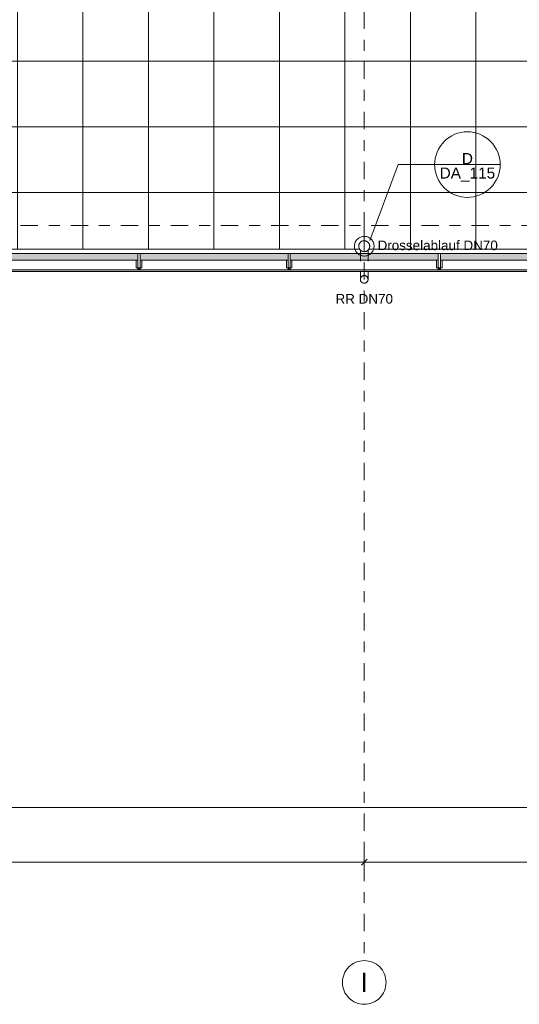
# Model space of a CAD drawing. Header units: metres. Extents: x -180 to 4, y -47 to 4.
# Tile 180 of 256: x -69.58 to -65, y -46.57 to -37.56. Entities that reach past the tile are written whole.
import ezdxf

# ---------------------------------------------------------------- set-up
doc = ezdxf.new("R2010")
doc.units = ezdxf.units.M
doc.header["$LTSCALE"] = 0.05
doc.header["$PDMODE"] = 1
doc.header["$PDSIZE"] = -2
doc.linetypes.add('Linienart-50', pattern=[2.116531, 1.058062, -1.058469])
doc.linetypes.add('Linienart-53', pattern=[5.291531, 3.175, -1.058062, 0.352704, -0.705764])
doc.layers.get('0').update_dxf_attribs({"lineweight": 25})
for name, color, linetype, lineweight, true_color in [('30 -36 Dächer- 3 Dachbeläge', 7, 'Continuous', 15, 0x9999ff), ('30 -36 Dächer- 4 Dachbekleidungen', 7, 'Continuous', 9, 0xccccff), ('40 -41 Abwasser_Wasser_Gas- 1 Abwasser + sanitäre Anlagen', 7, 'Continuous', 9, 0xff6633), ('70 -72 Beschriftung- 1 Beschriftung allgemein', 7, 'Continuous', 9, 0xff6633), ('70 -72 Beschriftung- 7 Detailverweise', 7, 'Continuous', 9, 0x00dd00), ('70 -76 Bemaßung- 2 Allgemein', 7, 'Continuous', 5, 0x6666cc)]:
    doc.layers.add(name, color=color, linetype=linetype, lineweight=lineweight, true_color=true_color)
for name, color, linetype, lineweight in [('40 -41 Abwasser_Wasser_Gas- 2 Wasser-1', 7, 'Continuous', 15), ('60- 61 allgemeine Ausstattung- 4 Terrassen', 7, 'Continuous', 9), ('70 -71 Achsen- 1 Gebäudeachsen', 7, 'Linienart-53', 18), ('Keine', 7, 'Continuous', 9)]:
    doc.layers.add(name, color=color, linetype=linetype, lineweight=lineweight)
doc.styles.add('Arial', font='arial.ttf')
doc.dimstyles.new('k+k_klein', dxfattribs={"dimtxt": 0.075516, "dimasz": 0.05302, "dimexe": 0.05, "dimexo": 0.15, "dimgap": 0.005, "dimtad": 1, "dimdec": 3, "dimtxsty": 'Arial', "dimblk": 'VW_SLASH-2', "dimblk1": 'VW_SLASH-2', "dimblk2": 'VW_SLASH-2', "dimcen": 0, "dimdle": 0.025, "dimadec": 3, "dimazin": 0, "dimtfac": 0.75, "dimtdec": 3, "dimtix": 1, "dimtmove": 0, "dimatfit": 0, "dimldrblk": 'VW_FILLEDARROW', "dimfxl": 0.1, "dimfxlon": 1, "dimfrac": 2, "dimtolj": 1, "dimarcsym": 0})

# ---------------------------------------------------------------- blocks, each defined once
blk = doc.blocks.new('Gruppe-45')
at = {"layer": '70 -72 Beschriftung- 1 Beschriftung allgemein', "insert": (-66.421, -40.0727), "char_height": 0.0881, "attachment_point": 2, "line_spacing_factor": 0.969685, "style": 'Arial'}
blk.add_mtext('RR DN70', dxfattribs=at)
at = {"color": 255}
blk.add_wipeout([(-66.4513, -39.9215), (-66.4494, -39.9186), (-66.4473, -39.916), (-66.4449, -39.9135), (-66.4423, -39.9113), (-66.4395, -39.9093), (-66.4365, -39.9076), (-66.4333, -39.9063), (-66.4301, -39.9052), (-66.4267, -39.9045), (-66.4233, -39.9041), (-66.4199, -39.9041), (-66.4164, -39.9043), (-66.4131, -39.9049), (-66.4097, -39.9059), (-66.4066, -39.9072), (-66.4035, -39.9087), (-66.4006, -39.9106), (-66.3979, -39.9127), (-66.3955, -39.9151), (-66.3932, -39.9177), (-66.3913, -39.9206), (-66.3896, -39.9236), (-66.3882, -39.9267), (-66.3872, -39.93), (-66.3865, -39.9333), (-66.3861, -39.9367), (-66.386, -39.9402), (-66.3863, -39.9436), (-66.3869, -39.947), (-66.3879, -39.9503), (-66.3891, -39.9535), (-66.3907, -39.9565), (-66.3926, -39.9594), (-66.3947, -39.9621), (-66.3971, -39.9646), (-66.3997, -39.9668), (-66.4025, -39.9688), (-66.4055, -39.9704), (-66.4087, -39.9718), (-66.4119, -39.9728), (-66.4153, -39.9736), (-66.4187, -39.974), (-66.4221, -39.974), (-66.4256, -39.9737), (-66.4289, -39.9731), (-66.4323, -39.9722), (-66.4354, -39.9709), (-66.4385, -39.9693), (-66.4414, -39.9675), (-66.4441, -39.9653), (-66.4465, -39.963), (-66.4488, -39.9603), (-66.4507, -39.9575), (-66.4524, -39.9545), (-66.4538, -39.9514), (-66.4548, -39.9481), (-66.4555, -39.9447), (-66.4559, -39.9413), (-66.456, -39.9379), (-66.4557, -39.9345), (-66.4551, -39.9311), (-66.4541, -39.9278), (-66.4529, -39.9246)], dxfattribs=at).dxf.layer = '40 -41 Abwasser_Wasser_Gas- 2 Wasser-1'
at = {"layer": '40 -41 Abwasser_Wasser_Gas- 2 Wasser-1', "flags": 128}
blk.add_lwpolyline([(-66.4513, -39.9215), (-66.4494, -39.9186), (-66.4473, -39.916), (-66.4449, -39.9135), (-66.4423, -39.9113), (-66.4395, -39.9093), (-66.4365, -39.9076), (-66.4333, -39.9063), (-66.4301, -39.9052), (-66.4267, -39.9045), (-66.4233, -39.9041), (-66.4199, -39.9041), (-66.4164, -39.9043), (-66.4131, -39.9049), (-66.4097, -39.9059), (-66.4066, -39.9072), (-66.4035, -39.9087), (-66.4006, -39.9106), (-66.3979, -39.9127), (-66.3955, -39.9151), (-66.3932, -39.9177), (-66.3913, -39.9206), (-66.3896, -39.9236), (-66.3882, -39.9267), (-66.3872, -39.93), (-66.3865, -39.9333), (-66.3861, -39.9367), (-66.386, -39.9402), (-66.3863, -39.9436), (-66.3869, -39.947), (-66.3879, -39.9503), (-66.3891, -39.9535), (-66.3907, -39.9565), (-66.3926, -39.9594), (-66.3947, -39.9621), (-66.3971, -39.9646), (-66.3997, -39.9668), (-66.4025, -39.9688), (-66.4055, -39.9704), (-66.4087, -39.9718), (-66.4119, -39.9728), (-66.4153, -39.9736), (-66.4187, -39.974), (-66.4221, -39.974), (-66.4256, -39.9737), (-66.4289, -39.9731), (-66.4323, -39.9722), (-66.4354, -39.9709), (-66.4385, -39.9693), (-66.4414, -39.9675), (-66.4441, -39.9653), (-66.4465, -39.963), (-66.4488, -39.9603), (-66.4507, -39.9575), (-66.4524, -39.9545), (-66.4538, -39.9514), (-66.4548, -39.9481), (-66.4555, -39.9447), (-66.4559, -39.9413), (-66.456, -39.9379), (-66.4557, -39.9345), (-66.4551, -39.9311), (-66.4541, -39.9278), (-66.4529, -39.9246)], close=True, dxfattribs=at)
blk = doc.blocks.new('Gruppe-66')
at = {"layer": '40 -41 Abwasser_Wasser_Gas- 2 Wasser-1', "color": 7}
blk.add_blockref('Gruppe-45', (0, 0), dxfattribs=at)
blk = doc.blocks.new('Gruppe-67')
at = {"layer": '70 -72 Beschriftung- 1 Beschriftung allgemein', "color": 7}
blk.add_blockref('Gruppe-66', (0, 0), dxfattribs=at)
blk = doc.blocks.new('Gruppe-792')
at = {"layer": '70 -72 Beschriftung- 1 Beschriftung allgemein', "insert": (-66.2988, -39.5835), "char_height": 0.088103, "attachment_point": 1, "line_spacing_factor": 0.969685, "style": 'Arial'}
blk.add_mtext('Drosselablauf DN70', dxfattribs=at)
at = {"color": 255}
blk.add_wipeout([(-66.3777, -39.6607), (-66.3804, -39.6648), (-66.3834, -39.6686), (-66.3868, -39.6722), (-66.3906, -39.6753), (-66.3946, -39.6781), (-66.3989, -39.6805), (-66.4034, -39.6825), (-66.4081, -39.684), (-66.4129, -39.685), (-66.4177, -39.6856), (-66.4226, -39.6856), (-66.4275, -39.6852), (-66.4324, -39.6844), (-66.4371, -39.683), (-66.4416, -39.6812), (-66.446, -39.679), (-66.4501, -39.6763), (-66.454, -39.6733), (-66.4575, -39.6699), (-66.4607, -39.6661), (-66.4635, -39.6621), (-66.4658, -39.6578), (-66.4678, -39.6533), (-66.4693, -39.6486), (-66.4703, -39.6438), (-66.4709, -39.6389), (-66.471, -39.634), (-66.4706, -39.6291), (-66.4697, -39.6243), (-66.4683, -39.6196), (-66.4665, -39.615), (-66.4643, -39.6107), (-66.4616, -39.6066), (-66.4586, -39.6027), (-66.4552, -39.5992), (-66.4514, -39.596), (-66.4474, -39.5932), (-66.4431, -39.5908), (-66.4386, -39.5889), (-66.4339, -39.5874), (-66.4291, -39.5863), (-66.4243, -39.5858), (-66.4194, -39.5857), (-66.4145, -39.5861), (-66.4096, -39.587), (-66.4049, -39.5883), (-66.4004, -39.5901), (-66.396, -39.5924), (-66.3919, -39.595), (-66.388, -39.5981), (-66.3845, -39.6015), (-66.3813, -39.6052), (-66.3785, -39.6093), (-66.3762, -39.6136), (-66.3742, -39.6181), (-66.3727, -39.6227), (-66.3717, -39.6275), (-66.3711, -39.6324), (-66.371, -39.6373), (-66.3714, -39.6422), (-66.3723, -39.647), (-66.3737, -39.6517), (-66.3755, -39.6563)], dxfattribs=at).dxf.layer = '40 -41 Abwasser_Wasser_Gas- 2 Wasser-1'
at = {"layer": '40 -41 Abwasser_Wasser_Gas- 1 Abwasser + sanitäre Anlagen', "linetype": 'Continuous', "lineweight": 0}
blk.add_hatch(color=30, dxfattribs=at).paths.add_polyline_path([(-66.4202, -39.6327), (-66.421, -39.6357), (-66.4218, -39.6327)])
at = {"layer": '40 -41 Abwasser_Wasser_Gas- 1 Abwasser + sanitäre Anlagen', "linetype": 'Linienart-50'}
for p, q in [((-66.421, -39.3813), (-66.421, -39.6357)), ((-66.456, -39.6714), (-66.456, -39.939)), ((-66.386, -39.6714), (-66.386, -39.939))]:
    blk.add_line(p, q, dxfattribs=at)
at = {"layer": '40 -41 Abwasser_Wasser_Gas- 1 Abwasser + sanitäre Anlagen', "lineweight": 5, "flags": 128}
blk.add_lwpolyline([(-66.4202, -39.6327), (-66.421, -39.6357), (-66.4218, -39.6327)], close=True, dxfattribs=at)
at = {"layer": '40 -41 Abwasser_Wasser_Gas- 2 Wasser-1'}
blk.add_line((-66.421, -39.6357), (-66.421, -39.4437), dxfattribs=at)
at = {"layer": '40 -41 Abwasser_Wasser_Gas- 2 Wasser-1', "flags": 128}
for points in [[(-66.3431, -39.6807), (-66.3478, -39.6881), (-66.3533, -39.695), (-66.3595, -39.7014), (-66.3662, -39.7071), (-66.3735, -39.7121), (-66.3812, -39.7164), (-66.3893, -39.7199), (-66.3977, -39.7226), (-66.4063, -39.7245), (-66.4151, -39.7255), (-66.4239, -39.7256), (-66.4327, -39.7249), (-66.4414, -39.7233), (-66.4499, -39.7209), (-66.4581, -39.7177), (-66.466, -39.7136), (-66.4734, -39.7088), (-66.4803, -39.7033), (-66.4867, -39.6972), (-66.4924, -39.6905), (-66.4974, -39.6832), (-66.5017, -39.6755), (-66.5052, -39.6674), (-66.5079, -39.659), (-66.5098, -39.6503), (-66.5108, -39.6416), (-66.511, -39.6327), (-66.5102, -39.6239), (-66.5086, -39.6152), (-66.5062, -39.6067), (-66.503, -39.5985), (-66.4989, -39.5907), (-66.4942, -39.5833), (-66.4887, -39.5763), (-66.4825, -39.57), (-66.4758, -39.5643), (-66.4685, -39.5592), (-66.4608, -39.555), (-66.4527, -39.5514), (-66.4443, -39.5487), (-66.4357, -39.5469), (-66.4269, -39.5459), (-66.4181, -39.5457), (-66.4093, -39.5464), (-66.4006, -39.548), (-66.3921, -39.5505), (-66.3839, -39.5537), (-66.376, -39.5577), (-66.3686, -39.5625), (-66.3617, -39.568), (-66.3553, -39.5742), (-66.3496, -39.5809), (-66.3446, -39.5881), (-66.3403, -39.5959), (-66.3368, -39.604), (-66.3341, -39.6124), (-66.3322, -39.621), (-66.3312, -39.6298), (-66.331, -39.6386), (-66.3318, -39.6474), (-66.3334, -39.6561), (-66.3358, -39.6646), (-66.339, -39.6728)], [(-66.3777, -39.6607), (-66.3804, -39.6648), (-66.3834, -39.6686), (-66.3868, -39.6722), (-66.3906, -39.6753), (-66.3946, -39.6781), (-66.3989, -39.6805), (-66.4034, -39.6825), (-66.4081, -39.684), (-66.4129, -39.685), (-66.4177, -39.6856), (-66.4226, -39.6856), (-66.4275, -39.6852), (-66.4324, -39.6844), (-66.4371, -39.683), (-66.4416, -39.6812), (-66.446, -39.679), (-66.4501, -39.6763), (-66.454, -39.6733), (-66.4575, -39.6699), (-66.4607, -39.6661), (-66.4635, -39.6621), (-66.4658, -39.6578), (-66.4678, -39.6533), (-66.4693, -39.6486), (-66.4703, -39.6438), (-66.4709, -39.6389), (-66.471, -39.634), (-66.4706, -39.6291), (-66.4697, -39.6243), (-66.4683, -39.6196), (-66.4665, -39.615), (-66.4643, -39.6107), (-66.4616, -39.6066), (-66.4586, -39.6027), (-66.4552, -39.5992), (-66.4514, -39.596), (-66.4474, -39.5932), (-66.4431, -39.5908), (-66.4386, -39.5889), (-66.4339, -39.5874), (-66.4291, -39.5863), (-66.4243, -39.5858), (-66.4194, -39.5857), (-66.4145, -39.5861), (-66.4096, -39.587), (-66.4049, -39.5883), (-66.4004, -39.5901), (-66.396, -39.5924), (-66.3919, -39.595), (-66.388, -39.5981), (-66.3845, -39.6015), (-66.3813, -39.6052), (-66.3785, -39.6093), (-66.3762, -39.6136), (-66.3742, -39.6181), (-66.3727, -39.6227), (-66.3717, -39.6275), (-66.3711, -39.6324), (-66.371, -39.6373), (-66.3714, -39.6422), (-66.3723, -39.647), (-66.3737, -39.6517), (-66.3755, -39.6563)]]:
    blk.add_lwpolyline(points, close=True, dxfattribs=at)
blk = doc.blocks.new('Gruppe-856')
at = {"layer": '70 -72 Beschriftung- 7 Detailverweise'}
blk.add_line((0.935, 0), (0.335, 0), dxfattribs=at)
at = {"layer": '70 -72 Beschriftung- 7 Detailverweise', "flags": 128}
blk.add_lwpolyline([(0.935, 0), (0.9336, -0.0294), (0.9292, -0.0585), (0.9221, -0.0871), (0.9122, -0.1148), (0.8996, -0.1414), (0.8844, -0.1667), (0.8669, -0.1903), (0.8471, -0.2121), (0.8253, -0.2319), (0.8017, -0.2494), (0.7764, -0.2646), (0.7498, -0.2772), (0.7221, -0.2871), (0.6935, -0.2942), (0.6644, -0.2986), (0.635, -0.3), (0.6056, -0.2986), (0.5765, -0.2942), (0.5479, -0.2871), (0.5202, -0.2772), (0.4936, -0.2646), (0.4683, -0.2494), (0.4447, -0.2319), (0.4229, -0.2121), (0.4031, -0.1903), (0.3856, -0.1667), (0.3704, -0.1414), (0.3578, -0.1148), (0.3479, -0.0871), (0.3408, -0.0585), (0.3364, -0.0294), (0.335, 0), (0.3364, 0.0294), (0.3408, 0.0585), (0.3479, 0.0871), (0.3578, 0.1148), (0.3704, 0.1414), (0.3856, 0.1667), (0.4031, 0.1903), (0.4229, 0.2121), (0.4447, 0.2319), (0.4683, 0.2494), (0.4936, 0.2646), (0.5202, 0.2772), (0.5479, 0.2871), (0.5765, 0.2942), (0.6056, 0.2986), (0.635, 0.3), (0.6644, 0.2986), (0.6935, 0.2942), (0.7221, 0.2871), (0.7498, 0.2772), (0.7764, 0.2646), (0.8017, 0.2494), (0.8253, 0.2319), (0.8471, 0.2121), (0.8669, 0.1903), (0.8844, 0.1667), (0.8996, 0.1414), (0.9122, 0.1148), (0.9221, 0.0871), (0.9292, 0.0585), (0.9336, 0.0294)], close=True, dxfattribs=at)
at = {"layer": '70 -72 Beschriftung- 7 Detailverweise'}
blk.add_point((0.635, 0), dxfattribs=at)
at = {"layer": '70 -72 Beschriftung- 7 Detailverweise', "line_spacing_factor": 0.96878, "style": 'Arial'}
for s, insert, char_height, attachment_point in [('D', (0.635, 0.0046), 0.1007, 8), ('DA_115', (0.635, -0.0267), 0.10069, 2)]:
    blk.add_mtext(s, dxfattribs=dict(at, insert=insert, char_height=char_height, attachment_point=attachment_point))
blk = doc.blocks.new('Referenzmarkierung-56')
at = {"layer": '70 -72 Beschriftung- 7 Detailverweise', "transparency": 33554687}
for q in [(-0.259, -0.6956), (0.635, 0)]:
    blk.add_line((0, 0), q, dxfattribs=at)
at = {"layer": '70 -72 Beschriftung- 7 Detailverweise', "color": 7, "transparency": 33554687}
blk.add_blockref('Gruppe-856', (0, 0), dxfattribs=at)
blk = doc.blocks.new('Gruppe-950')
at = {"color": 255}
blk.add_wipeout([(-65.7235, -39.762), (-65.7235, -39.832), (-65.7435, -39.832), (-65.7435, -39.762)], dxfattribs=at).dxf.layer = '30 -36 Dächer- 4 Dachbekleidungen'
at = {"layer": '30 -36 Dächer- 3 Dachbeläge', "linetype": 'Continuous', "lineweight": 0, "transparency": 33554687}
blk.add_hatch(color=254, dxfattribs=at).paths.add_polyline_path([(-65.7235, -39.852), (-65.7235, -39.832), (-65.7435, -39.832), (-65.7435, -39.852)])
at = {"layer": '30 -36 Dächer- 3 Dachbeläge', "color": 254, "linetype": 'Continuous', "lineweight": 9, "true_color": 0xccccff, "transparency": 33554687, "flags": 128}
blk.add_lwpolyline([(-65.7235, -39.852), (-65.7235, -39.832), (-65.7435, -39.832), (-65.7435, -39.852)], dxfattribs=at)
at = {"layer": '30 -36 Dächer- 4 Dachbekleidungen', "flags": 128}
for points in [[(-65.7585, -39.762), (-65.7585, -39.832), (-65.7435, -39.832)], [(-65.7235, -39.762), (-65.7235, -39.832), (-65.7435, -39.832), (-65.7435, -39.762)], [(-65.7085, -39.762), (-65.7085, -39.832), (-65.7235, -39.832)]]:
    blk.add_lwpolyline(points, dxfattribs=at)
at = {"color": 255}
blk.add_wipeout([(-65.7235, -39.762), (-65.7235, -39.702), (-65.7435, -39.702), (-65.7435, -39.762)], dxfattribs=at).dxf.layer = '30 -36 Dächer- 4 Dachbekleidungen'
at = {"layer": '30 -36 Dächer- 4 Dachbekleidungen', "flags": 128}
blk.add_lwpolyline([(-65.7235, -39.762), (-65.7235, -39.702), (-65.7435, -39.702), (-65.7435, -39.762)], dxfattribs=at)
blk = doc.blocks.new('Gruppe-960')
at = {"color": 255}
blk.add_wipeout([(-68.4735, -39.762), (-68.4735, -39.832), (-68.4935, -39.832), (-68.4935, -39.762)], dxfattribs=at).dxf.layer = '30 -36 Dächer- 4 Dachbekleidungen'
at = {"layer": '30 -36 Dächer- 3 Dachbeläge', "linetype": 'Continuous', "lineweight": 0, "transparency": 33554687}
blk.add_hatch(color=254, dxfattribs=at).paths.add_polyline_path([(-68.4735, -39.852), (-68.4735, -39.832), (-68.4935, -39.832), (-68.4935, -39.852)])
at = {"layer": '30 -36 Dächer- 3 Dachbeläge', "color": 254, "linetype": 'Continuous', "lineweight": 9, "true_color": 0xccccff, "transparency": 33554687, "flags": 128}
blk.add_lwpolyline([(-68.4735, -39.852), (-68.4735, -39.832), (-68.4935, -39.832), (-68.4935, -39.852)], dxfattribs=at)
at = {"layer": '30 -36 Dächer- 4 Dachbekleidungen', "flags": 128}
for points in [[(-68.5085, -39.762), (-68.5085, -39.832), (-68.4935, -39.832)], [(-68.4735, -39.762), (-68.4735, -39.832), (-68.4935, -39.832), (-68.4935, -39.762)], [(-68.4585, -39.762), (-68.4585, -39.832), (-68.4735, -39.832)]]:
    blk.add_lwpolyline(points, dxfattribs=at)
at = {"color": 255}
blk.add_wipeout([(-68.4735, -39.762), (-68.4735, -39.702), (-68.4935, -39.702), (-68.4935, -39.762)], dxfattribs=at).dxf.layer = '30 -36 Dächer- 4 Dachbekleidungen'
at = {"layer": '30 -36 Dächer- 4 Dachbekleidungen', "flags": 128}
blk.add_lwpolyline([(-68.4735, -39.762), (-68.4735, -39.702), (-68.4935, -39.702), (-68.4935, -39.762)], dxfattribs=at)
blk = doc.blocks.new('Gruppe-961')
at = {"color": 255}
blk.add_wipeout([(-67.0985, -39.762), (-67.0985, -39.832), (-67.1185, -39.832), (-67.1185, -39.762)], dxfattribs=at).dxf.layer = '30 -36 Dächer- 4 Dachbekleidungen'
at = {"layer": '30 -36 Dächer- 3 Dachbeläge', "linetype": 'Continuous', "lineweight": 0, "transparency": 33554687}
blk.add_hatch(color=254, dxfattribs=at).paths.add_polyline_path([(-67.0985, -39.852), (-67.0985, -39.832), (-67.1185, -39.832), (-67.1185, -39.852)])
at = {"layer": '30 -36 Dächer- 3 Dachbeläge', "color": 254, "linetype": 'Continuous', "lineweight": 9, "true_color": 0xccccff, "transparency": 33554687, "flags": 128}
blk.add_lwpolyline([(-67.0985, -39.852), (-67.0985, -39.832), (-67.1185, -39.832), (-67.1185, -39.852)], dxfattribs=at)
at = {"layer": '30 -36 Dächer- 4 Dachbekleidungen', "flags": 128}
for points in [[(-67.1335, -39.762), (-67.1335, -39.832), (-67.1185, -39.832)], [(-67.0985, -39.762), (-67.0985, -39.832), (-67.1185, -39.832), (-67.1185, -39.762)], [(-67.0835, -39.762), (-67.0835, -39.832), (-67.0985, -39.832)]]:
    blk.add_lwpolyline(points, dxfattribs=at)
at = {"color": 255}
blk.add_wipeout([(-67.0985, -39.762), (-67.0985, -39.702), (-67.1185, -39.702), (-67.1185, -39.762)], dxfattribs=at).dxf.layer = '30 -36 Dächer- 4 Dachbekleidungen'
at = {"layer": '30 -36 Dächer- 4 Dachbekleidungen', "flags": 128}
blk.add_lwpolyline([(-67.0985, -39.762), (-67.0985, -39.702), (-67.1185, -39.702), (-67.1185, -39.762)], dxfattribs=at)
blk = doc.blocks.new('Gruppe-1384')
at = {"layer": '30 -36 Dächer- 3 Dachbeläge', "linetype": 'Continuous', "lineweight": 0}
blk.add_hatch(color=254, dxfattribs=at).paths.add_polyline_path([(-75.09099996, -39.86704198), (-49.50099996, -39.86704198), (-49.50099996, -31.61704198), (-49.66599996, -31.61704198), (-49.66599996, -39.70204198), (-74.92599996, -39.70204198), (-74.92599953, -39.23704198), (-75.38036186, -39.23704198), (-75.3803623, -39.43704198), (-75.09099996, -39.43704198)])
at = {"layer": '60- 61 allgemeine Ausstattung- 4 Terrassen', "linetype": 'Continuous', "lineweight": 9, "transparency": 33554534}
h = blk.add_hatch(dxfattribs=at)
h.set_pattern_fill('Platte 60_60 SRF-2', style=0, pattern_type=2)
h.set_pattern_definition([(90, (-69.5985, -37.34404), (-0.6, 7e-17), []), (0, (-69.5985, -37.34404), (0, 0.6), [])])
h.paths.add_polyline_path([(-71.62099996, -31.58904198), (-73.54099996, -31.58904198), (-73.54099996, -27.91704198), (-74.07399996, -27.91704198), (-74.07399996, -31.79405198), (-74.92599996, -31.79405198), (-74.92599996, -37.35704198), (-75.37999996, -37.35704198), (-75.37999996, -39.23704198), (-74.92599996, -39.23704198), (-74.92599996, -39.70204198), (-49.66599996, -39.70204198), (-49.66599996, -31.79405198), (-50.5179853, -31.79405198), (-50.5179853, -27.95704198), (-69.22599996, -27.95704198), (-69.22599996, -27.69210308), (-71.62099996, -27.69454198)])
h.paths.add_polyline_path([(-69.59849996, -37.34404198), (-69.59849996, -29.54404198), (-63.59849996, -29.54404198), (-63.59849996, -37.34404198)])
at = {"layer": '30 -36 Dächer- 3 Dachbeläge', "flags": 128}
blk.add_lwpolyline([(-75.09099996, -39.86704198), (-49.50099996, -39.86704198), (-49.50099996, -31.61704198), (-49.66599996, -31.61704198), (-49.66599996, -39.70204198), (-74.92599996, -39.70204198), (-74.92599953, -39.23704198), (-75.38036186, -39.23704198), (-75.3803623, -39.43704198), (-75.09099996, -39.43704198)], close=True, dxfattribs=at)
at = {"color": 255}
blk.add_wipeout([(-74.92599996, -39.70204198), (-49.66599996, -39.70204198), (-49.66599996, -31.61704198), (-49.70599996, -31.61704198), (-49.70599996, -39.66204198), (-74.88599996, -39.66204198), (-74.88599909, -39.19704198), (-75.38036142, -39.19704198), (-75.38036142, -39.23704198), (-74.92599996, -39.23704198)], dxfattribs=at).dxf.layer = '30 -36 Dächer- 4 Dachbekleidungen'
at = {"layer": '30 -36 Dächer- 4 Dachbekleidungen', "flags": 128}
blk.add_lwpolyline([(-74.92599996, -39.70204198), (-49.66599996, -39.70204198), (-49.66599996, -31.61704198), (-49.70599996, -31.61704198), (-49.70599996, -39.66204198), (-74.88599996, -39.66204198), (-74.88599909, -39.19704198), (-75.38036142, -39.19704198), (-75.38036142, -39.23704198), (-74.92599996, -39.23704198)], close=True, dxfattribs=at)
at = {"color": 255}
blk.add_wipeout([(-75.07599996, -39.85204198), (-49.51599996, -39.85204198), (-49.51599996, -31.61704198), (-49.60599996, -31.61704198), (-49.60599996, -39.76204198), (-74.98599996, -39.76204198), (-74.98599996, -39.29704198), (-75.06099996, -39.29704198), (-75.06099996, -39.29704198), (-75.3803623, -39.29704198), (-75.3803623, -39.38704198), (-75.07599996, -39.38704198)], dxfattribs=at).dxf.layer = '30 -36 Dächer- 4 Dachbekleidungen'
at = {"layer": '30 -36 Dächer- 4 Dachbekleidungen', "flags": 128}
blk.add_lwpolyline([(-75.07599996, -39.85204198), (-49.51599996, -39.85204198), (-49.51599996, -31.61704198), (-49.60599996, -31.61704198), (-49.60599996, -39.76204198), (-74.98599996, -39.76204198), (-74.98599996, -39.29704198), (-75.06099996, -39.29704198), (-75.06099996, -39.29704198), (-75.3803623, -39.29704198), (-75.3803623, -39.38704198), (-75.07599996, -39.38704198)], close=True, dxfattribs=at)
at = {"layer": '70 -72 Beschriftung- 7 Detailverweise', "transparency": 33554687}
blk.add_line((-66.11102625, -38.88869655), (-65.47602625, -38.88869655), dxfattribs=at)
at = {"layer": '70 -72 Beschriftung- 7 Detailverweise'}
blk.add_line((-65.17602625, -38.88869655), (-65.77602625, -38.88869655), dxfattribs=at)
at = {"layer": '70 -72 Beschriftung- 7 Detailverweise', "flags": 128}
blk.add_lwpolyline([(-65.17602625, -38.88869655), (-65.17747083, -38.9181017), (-65.18179066, -38.94722365), (-65.18894414, -38.97578196), (-65.19886239, -39.00350158), (-65.21144987, -39.03011558), (-65.22658536, -39.05536762), (-65.24412311, -39.07901454), (-65.26389421, -39.10082859), (-65.28570826, -39.12059969), (-65.30935518, -39.13813744), (-65.33460722, -39.15327293), (-65.36122122, -39.16586041), (-65.38894084, -39.17577866), (-65.41749915, -39.18293214), (-65.4466211, -39.18725197), (-65.47602625, -39.18869655), (-65.50543139, -39.18725197), (-65.53455334, -39.18293214), (-65.56311165, -39.17577866), (-65.59083128, -39.16586041), (-65.61744527, -39.15327293), (-65.64269732, -39.13813744), (-65.66634423, -39.12059969), (-65.68815828, -39.10082859), (-65.70792938, -39.07901454), (-65.72546713, -39.05536762), (-65.74060262, -39.03011558), (-65.75319011, -39.00350158), (-65.76310835, -38.97578196), (-65.77026183, -38.94722365), (-65.77458166, -38.9181017), (-65.77602625, -38.88869655), (-65.77458166, -38.85929141), (-65.77026183, -38.83016946), (-65.76310835, -38.80161115), (-65.75319011, -38.77389153), (-65.74060262, -38.74727753), (-65.72546713, -38.72202548), (-65.70792938, -38.69837857), (-65.68815828, -38.67656452), (-65.66634423, -38.65679342), (-65.64269732, -38.63925567), (-65.61744527, -38.62412018), (-65.59083128, -38.6115327), (-65.56311165, -38.60161445), (-65.53455334, -38.59446097), (-65.50543139, -38.59014114), (-65.47602625, -38.58869655), (-65.4466211, -38.59014114), (-65.41749915, -38.59446097), (-65.38894084, -38.60161445), (-65.36122122, -38.6115327), (-65.33460722, -38.62412018), (-65.30935518, -38.63925567), (-65.28570826, -38.65679342), (-65.26389421, -38.67656452), (-65.24412311, -38.69837857), (-65.22658536, -38.72202548), (-65.21144987, -38.74727753), (-65.19886239, -38.77389153), (-65.18894414, -38.80161115), (-65.18179066, -38.83016946), (-65.17747083, -38.85929141)], close=True, dxfattribs=at)
at = {"layer": '70 -72 Beschriftung- 7 Detailverweise'}
blk.add_point((-65.47602625, -38.88869655), dxfattribs=at)
at = {"layer": '70 -72 Beschriftung- 7 Detailverweise', "line_spacing_factor": 0.96878, "style": 'Arial'}
for s, insert, char_height, attachment_point in [('D', (-65.47602625, -38.88411044), 0.10068866, 8), ('DA_115', (-65.47602625, -38.91536068), 0.100688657, 2)]:
    blk.add_mtext(s, dxfattribs=dict(at, insert=insert, char_height=char_height, attachment_point=attachment_point))
at = {"layer": '40 -41 Abwasser_Wasser_Gas- 2 Wasser-1', "color": 7}
blk.add_blockref('Gruppe-792', (0, 0), dxfattribs=at)
at = {"layer": '70 -72 Beschriftung- 1 Beschriftung allgemein', "color": 7}
for name in ['Gruppe-960', 'Gruppe-961']:
    blk.add_blockref(name, (0, 0), dxfattribs=at)
at = {"layer": '70 -72 Beschriftung- 7 Detailverweise', "transparency": 33554687}
blk.add_line((-66.11102625, -38.88869655), (-66.37000895, -39.58432546), dxfattribs=at)
at = {"layer": '70 -72 Beschriftung- 1 Beschriftung allgemein', "color": 7}
blk.add_blockref('Gruppe-950', (0, 0), dxfattribs=at)
at = {"layer": '70 -72 Beschriftung- 7 Detailverweise'}
blk.add_blockref('Referenzmarkierung-56', (-66.11102625, -38.88869655), dxfattribs=at)
blk = doc.blocks.new('_Dach_2D (2D)')
at = {"layer": '70 -72 Beschriftung- 1 Beschriftung allgemein', "color": 7}
blk.add_blockref('Gruppe-67', (0, 0), dxfattribs=at)
at = {"layer": '60- 61 allgemeine Ausstattung- 4 Terrassen', "color": 7}
blk.add_blockref('Gruppe-1384', (0, 0), dxfattribs=at)
blk = doc.blocks.new('VW_SLASH-2')
at = {"color": 0, "linetype": 'ByBlock', "lineweight": -2, "transparency": 16777216}
blk.add_line((0.47, 0), (-1, 0), dxfattribs=at)
at = {"color": 0, "lineweight": 5, "transparency": 16777216, "flags": 128}
blk.add_lwpolyline([(0.5, 0.5), (-0.5, -0.5)], dxfattribs=at)
blk = doc.blocks.new('*D2221')
at = {"layer": '70 -76 Bemaßung- 2 Allgemein', "color": 0, "lineweight": -2}
for p, q in [((-74.671, -45.172), (-74.671, -45.322)), ((-66.421, -45.172), (-66.421, -45.322)), ((-66.474, -45.272), (-74.618, -45.272))]:
    blk.add_line(p, q, dxfattribs=at)
at = {"layer": 'Defpoints', "color": 0}
for p in [(-74.671, -42.294), (-66.421, -42.294), (-74.671, -45.272)]:
    blk.add_point(p, dxfattribs=at)
at = {"layer": '70 -76 Bemaßung- 2 Allgemein', "color": 0, "lineweight": -2, "xscale": 0.05302001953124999, "yscale": 0.05302001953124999, "zscale": 0.05302001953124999, "rotation": 180}
blk.add_blockref('VW_SLASH-2', (-74.671, -45.272), dxfattribs=at)
at = {"layer": '70 -76 Bemaßung- 2 Allgemein', "color": 0, "lineweight": -2, "xscale": 0.05302001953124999, "yscale": 0.05302001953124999, "zscale": 0.05302001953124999}
blk.add_blockref('VW_SLASH-2', (-66.421, -45.272), dxfattribs=at)
at = {"layer": '70 -76 Bemaßung- 2 Allgemein', "color": 0, "insert": (-70.546, -45.2066), "char_height": 0.10069, "attachment_point": 5, "style": 'Arial'}
blk.add_mtext('\\A1;8,25', dxfattribs=at)
blk = doc.blocks.new('VW_FILLEDARROW')
at = {"linetype": 'Continuous', "lineweight": 0, "transparency": 16777216}
blk.add_hatch(color=0, dxfattribs=at).paths.add_polyline_path([(-2.83, 0.76), (0, 0), (-2.83, -0.76)])
at = {"color": 0, "lineweight": 5, "transparency": 16777216, "flags": 128}
blk.add_lwpolyline([(-2.83, 0.76), (0, 0), (-2.83, -0.76)], close=True, dxfattribs=at)
blk = doc.blocks.new('*D2222')
at = {"layer": '70 -76 Bemaßung- 2 Allgemein', "color": 0, "lineweight": -2}
for p, q in [((-66.421, -45.172), (-66.421, -45.322)), ((-58.171, -45.172), (-58.171, -45.322)), ((-58.224, -45.272), (-66.368, -45.272))]:
    blk.add_line(p, q, dxfattribs=at)
at = {"layer": 'Defpoints', "color": 0}
for p in [(-66.421, -42.294), (-58.171, -42.294), (-66.421, -45.272)]:
    blk.add_point(p, dxfattribs=at)
at = {"layer": '70 -76 Bemaßung- 2 Allgemein', "color": 0, "lineweight": -2, "xscale": 0.05302001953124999, "yscale": 0.05302001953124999, "zscale": 0.05302001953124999, "rotation": 180}
blk.add_blockref('VW_SLASH-2', (-66.421, -45.272), dxfattribs=at)
at = {"layer": '70 -76 Bemaßung- 2 Allgemein', "color": 0, "lineweight": -2, "xscale": 0.05302001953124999, "yscale": 0.05302001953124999, "zscale": 0.05302001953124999}
blk.add_blockref('VW_SLASH-2', (-58.171, -45.272), dxfattribs=at)
at = {"layer": '70 -76 Bemaßung- 2 Allgemein', "color": 0, "insert": (-62.296, -45.2066), "char_height": 0.10069, "attachment_point": 5, "style": 'Arial'}
blk.add_mtext('\\A1;8,25', dxfattribs=at)
blk = doc.blocks.new('*D2267')
at = {"layer": '70 -76 Bemaßung- 2 Allgemein', "color": 0, "lineweight": -2}
for p, q in [((-74.074, -44.672), (-74.074, -44.822)), ((-50.518, -44.672), (-50.518, -44.822)), ((-50.571, -44.772), (-74.021, -44.772))]:
    blk.add_line(p, q, dxfattribs=at)
at = {"layer": 'Defpoints', "color": 0}
for p in [(-50.518, -31.0097), (-74.074, -31.157), (-74.074, -44.772)]:
    blk.add_point(p, dxfattribs=at)
at = {"layer": '70 -76 Bemaßung- 2 Allgemein', "color": 0, "lineweight": -2, "xscale": 0.05302001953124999, "yscale": 0.05302001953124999, "zscale": 0.05302001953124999, "rotation": 180}
blk.add_blockref('VW_SLASH-2', (-74.074, -44.772), dxfattribs=at)
at = {"layer": '70 -76 Bemaßung- 2 Allgemein', "color": 0, "lineweight": -2, "xscale": 0.05302001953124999, "yscale": 0.05302001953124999, "zscale": 0.05302001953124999}
blk.add_blockref('VW_SLASH-2', (-50.518, -44.772), dxfattribs=at)
at = {"layer": '70 -76 Bemaßung- 2 Allgemein', "color": 0, "insert": (-62.296, -44.6889), "char_height": 0.100689, "attachment_point": 5, "style": 'Arial'}
blk.add_mtext('\\A1;23,55\\S6^ ;', dxfattribs=at)
blk = doc.blocks.new('_Achsen (3D)')
at = {"layer": '70 -71 Achsen- 1 Gebäudeachsen', "transparency": 33554687}
for p, q in [((-66.421, 3.8), (-66.421, -46.172)), ((-179.668, -39.447), (3.826, -39.447))]:
    blk.add_line(p, q, dxfattribs=at)
at = {"color": 255, "transparency": 33554687}
blk.add_wipeout([(-66.421, -46.172), (-66.4014, -46.173), (-66.382, -46.1759), (-66.3629, -46.1807), (-66.3445, -46.1873), (-66.3267, -46.1957), (-66.3099, -46.2057), (-66.2941, -46.2174), (-66.2796, -46.2306), (-66.2664, -46.2452), (-66.2547, -46.2609), (-66.2446, -46.2778), (-66.2362, -46.2955), (-66.2296, -46.314), (-66.2248, -46.333), (-66.222, -46.3524), (-66.221, -46.372), (-66.222, -46.3916), (-66.2248, -46.4111), (-66.2296, -46.4301), (-66.2362, -46.4486), (-66.2446, -46.4663), (-66.2547, -46.4832), (-66.2664, -46.4989), (-66.2796, -46.5135), (-66.2941, -46.5266), (-66.3099, -46.5383), (-66.3267, -46.5484), (-66.3445, -46.5568), (-66.3629, -46.5634), (-66.382, -46.5682), (-66.4014, -46.5711), (-66.421, -46.572), (-66.4406, -46.5711), (-66.46, -46.5682), (-66.4791, -46.5634), (-66.4975, -46.5568), (-66.5153, -46.5484), (-66.5321, -46.5383), (-66.5479, -46.5266), (-66.5624, -46.5135), (-66.5756, -46.4989), (-66.5873, -46.4832), (-66.5974, -46.4663), (-66.6058, -46.4486), (-66.6124, -46.4301), (-66.6172, -46.4111), (-66.62, -46.3916), (-66.621, -46.372), (-66.62, -46.3524), (-66.6172, -46.333), (-66.6124, -46.314), (-66.6058, -46.2955), (-66.5974, -46.2778), (-66.5873, -46.2609), (-66.5756, -46.2452), (-66.5624, -46.2306), (-66.5479, -46.2174), (-66.5321, -46.2057), (-66.5153, -46.1957), (-66.4975, -46.1873), (-66.4791, -46.1807), (-66.46, -46.1759), (-66.4406, -46.173)], dxfattribs=at).dxf.layer = 'Keine'
at = {"layer": 'Keine', "transparency": 33554687, "flags": 128}
blk.add_lwpolyline([(-66.421, -46.172), (-66.4014, -46.173), (-66.382, -46.1759), (-66.3629, -46.1807), (-66.3445, -46.1873), (-66.3267, -46.1957), (-66.3099, -46.2057), (-66.2941, -46.2174), (-66.2796, -46.2306), (-66.2664, -46.2452), (-66.2547, -46.2609), (-66.2446, -46.2778), (-66.2362, -46.2955), (-66.2296, -46.314), (-66.2248, -46.333), (-66.222, -46.3524), (-66.221, -46.372), (-66.222, -46.3916), (-66.2248, -46.4111), (-66.2296, -46.4301), (-66.2362, -46.4486), (-66.2446, -46.4663), (-66.2547, -46.4832), (-66.2664, -46.4989), (-66.2796, -46.5135), (-66.2941, -46.5266), (-66.3099, -46.5383), (-66.3267, -46.5484), (-66.3445, -46.5568), (-66.3629, -46.5634), (-66.382, -46.5682), (-66.4014, -46.5711), (-66.421, -46.572), (-66.4406, -46.5711), (-66.46, -46.5682), (-66.4791, -46.5634), (-66.4975, -46.5568), (-66.5153, -46.5484), (-66.5321, -46.5383), (-66.5479, -46.5266), (-66.5624, -46.5135), (-66.5756, -46.4989), (-66.5873, -46.4832), (-66.5974, -46.4663), (-66.6058, -46.4486), (-66.6124, -46.4301), (-66.6172, -46.4111), (-66.62, -46.3916), (-66.621, -46.372), (-66.62, -46.3524), (-66.6172, -46.333), (-66.6124, -46.314), (-66.6058, -46.2955), (-66.5974, -46.2778), (-66.5873, -46.2609), (-66.5756, -46.2452), (-66.5624, -46.2306), (-66.5479, -46.2174), (-66.5321, -46.2057), (-66.5153, -46.1957), (-66.4975, -46.1873), (-66.4791, -46.1807), (-66.46, -46.1759), (-66.4406, -46.173)], close=True, dxfattribs=at)
at = {"layer": 'Keine', "transparency": 33554687, "insert": (-66.421, -46.372), "char_height": 0.1762, "attachment_point": 5, "line_spacing_factor": 0.970891, "style": 'Arial'}
blk.add_mtext('I', dxfattribs=at)
blk = doc.blocks.new('Gruppe-1910')
at = {"layer": '70 -76 Bemaßung- 2 Allgemein'}
for p1, p2, picture, middle in [((-66.42099996, -42.29404198), (-74.67099996, -42.29404198), '*D2221', (-70.54599996, -45.20657844)), ((-58.17099996, -42.29404198), (-66.42099996, -42.29404198), '*D2222', (-62.29599996, -45.20657844))]:
    dim = blk.add_aligned_dim(p1=p1, p2=p2, distance=2.978, text='8,25', dimstyle='k+k_klein', override={"dimtxt": 0.100689, "dimgap": 0.005, "dimdec": 8, "dimpost": '<>', "dimtxsty": 'Arial', "dimtmove": 2}, dxfattribs=at)
    dim.commit()
    dim.dimension.update_dxf_attribs({"geometry": picture, "text_midpoint": middle})
blk = doc.blocks.new('Gruppe-1914')
at = {"layer": '70 -76 Bemaßung- 2 Allgemein'}
dim = blk.add_linear_dim(base=(-74.07399996, -44.77204198), p1=(-50.51799996, -31.00972138), p2=(-74.07399996, -31.15704698), text='23,55\\S6^ ;', dimstyle='k+k_klein', override={"dimtxt": 0.100689, "dimgap": 0.005, "dimdec": 8, "dimpost": '<>', "dimtxsty": 'Arial', "dimtmove": 2}, dxfattribs=at)
dim.commit()
dim.dimension.update_dxf_attribs({"geometry": '*D2267', "text_midpoint": (-62.29599996, -44.68894115)})
blk = doc.blocks.new('_Dach_2D Bemaßung_ Beschriftung (2D)')
at = {"layer": '70 -76 Bemaßung- 2 Allgemein'}
for name in ['Gruppe-1914', 'Gruppe-1910']:
    blk.add_blockref(name, (0, 0), dxfattribs=at)

msp = doc.modelspace()

# ---------------------------------------------------------------- block references
at = {"layer": 'Keine', "color": 1}
msp.add_blockref('_Dach_2D (2D)', (0, 0), dxfattribs=at)

# ---------------------------------------------------------------- next in the draw order: block references
msp.add_blockref('_Dach_2D Bemaßung_ Beschriftung (2D)', (0, 0), dxfattribs=at)

# ---------------------------------------------------------------- next in the draw order: block references
msp.add_blockref('_Achsen (3D)', (0, 0), dxfattribs=at)

doc.saveas('drawing.dxf')
